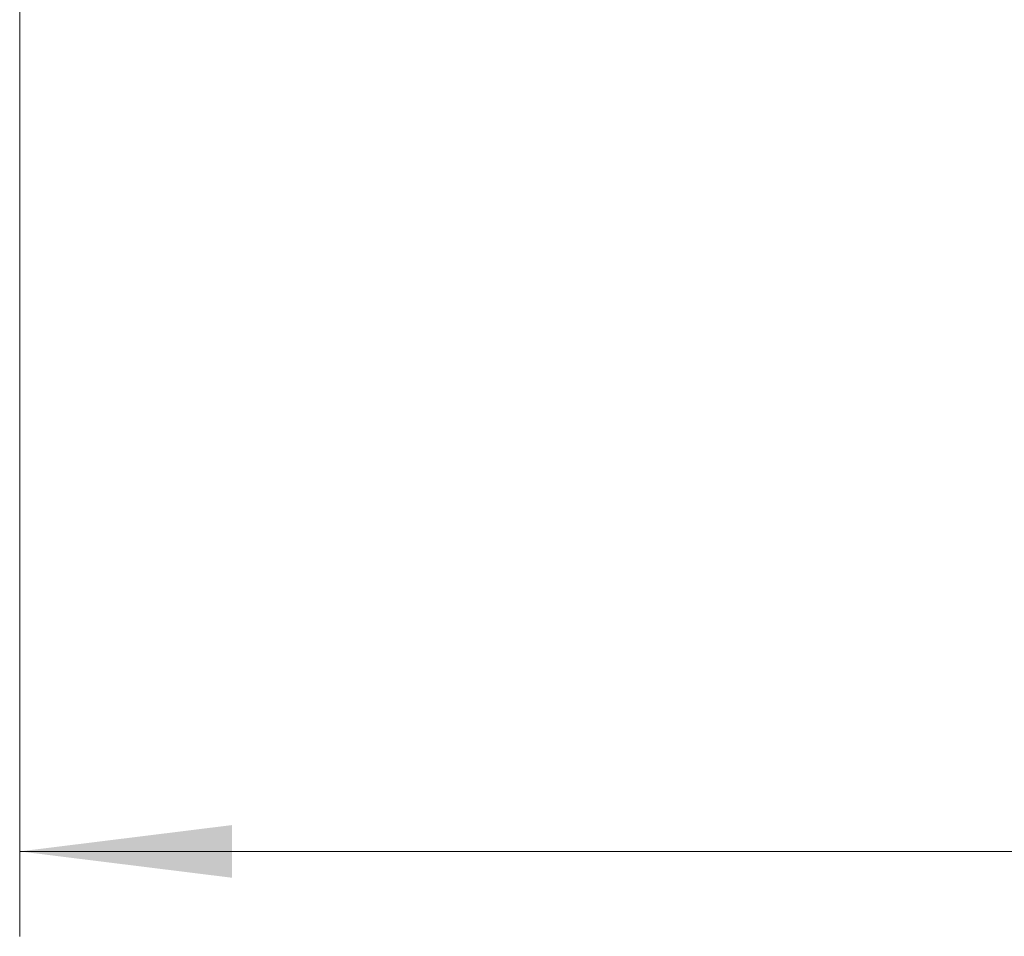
# Model space of a CAD drawing. Header units: millimetres. Extents: x 5 to 597, y 5 to 415.
# Tile 42 of 131: x 290 to 302, y 117 to 128. Entities that reach past the tile are written whole.
import ezdxf

# ---------------------------------------------------------------- set-up
doc = ezdxf.new("R2010")
doc.units = ezdxf.units.MM
doc.styles.add('SLDTEXTSTYLE0', font='ARIAL.TTF', dxfattribs={"width": 0.948})
doc.dimstyles.new('SLDDIMSTYLE1', dxfattribs={"dimtxt": 2.5, "dimasz": 2.5, "dimexe": 0, "dimexo": 0.0625, "dimtad": 1, "dimlfac": 5, "dimrnd": 1e-09, "dimzin": 12, "dimdsep": 46, "dimtxsty": 'SLDTEXTSTYLE0', "dimsah": 1, "dimcen": 0.09, "dimadec": 0, "dimazin": 3, "dimtfac": 1, "dimtofl": 0, "dimtmove": 0, "dimatfit": 3, "dimfxl": 1, "dimfrac": 2, "dimtolj": 1, "dimtzin": 12, "dimarcsym": 0})

# ---------------------------------------------------------------- blocks, each defined once
blk = doc.blocks.new('_D_8')
at = {"color": 7, "linetype": 'Continuous', "lineweight": 0}
for p, q in [((290.091, 135.809), (290.091, 117.019)), ((572.091, 135.819), (572.091, 117.019)), ((290.091, 118.019), (572.091, 118.019))]:
    blk.add_line(p, q, dxfattribs=at)
at = {"color": 7, "linetype": 'Continuous', "lineweight": 18}
for points in [[(290.091, 118.019), (292.591, 117.709), (292.591, 118.329)], [(572.091, 118.019), (569.591, 118.329), (569.591, 117.709)]]:
    blk.add_solid(points, dxfattribs=at)
at = {"color": 7, "linetype": 'Continuous', "lineweight": 18, "insert": (423.329, 121.242), "char_height": 2.5, "attachment_point": 1, "style": 'SLDTEXTSTYLE0'}
blk.add_mtext('1410', dxfattribs=at)

msp = doc.modelspace()

# ---------------------------------------------------------------- dimensions: what is measured, and where the dimension line sits
at = {"color": 7, "linetype": 'Continuous', "lineweight": 18}
dim = msp.add_linear_dim(base=(572.0907, 118.0195), p1=(290.0907, 136.8086), p2=(572.0907, 136.8186), dimstyle='SLDDIMSTYLE1', dxfattribs=at)
dim.commit()
dim.dimension.update_dxf_attribs({"geometry": '_D_8', "text_midpoint": (427.1486, 118.0195), "dimtype": 160})

doc.saveas('drawing.dxf')
